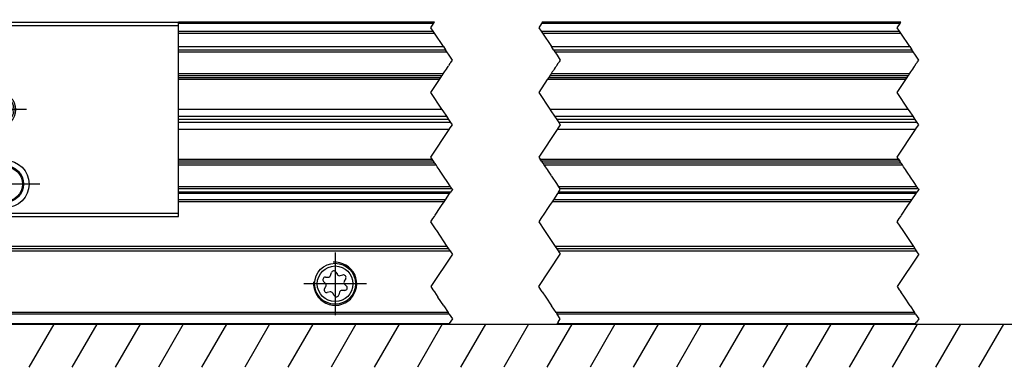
# Model space of a CAD drawing. Header units: millimetres. Extents: x -746 to 1006, y -92 to 517.
# Tile 7 of 59: x -455 to -363, y 205 to 237. Entities that reach past the tile are written whole.
import ezdxf

# ---------------------------------------------------------------- set-up
doc = ezdxf.new("R2010")
doc.units = ezdxf.units.MM
doc.linetypes.add('DOT_CENTER', pattern=[14, 12, -1, 0, -1])
doc.layers.add('1', color=7, linetype='Continuous')

# ---------------------------------------------------------------- blocks, each defined once
blk = doc.blocks.new('REGLA_SV2-620-T__19', base_point=(-529.95, 218.55))
at = {"color": 7, "linetype": 'Continuous'}
for p, q in [((-472.077, 236.55), (-439.95, 236.55)), ((-416.252, 236.55), (-439.95, 236.55)), ((-373.042, 236.55), (-406.252, 236.55)), ((-439.95, 234.008), (-415.224, 234.008)), ((-405.224, 234.008), (-372.014, 234.008)), ((-415.563, 231.583), (-439.95, 231.583)), ((-372.353, 231.583), (-405.563, 231.583)), ((-439.95, 228.5), (-415.551, 228.5)), ((-405.551, 228.5), (-372.342, 228.5)), ((-439.95, 227.838), (-415.11, 227.838)), ((-414.918, 227.55), (-439.95, 227.55)), ((-414.726, 227.262), (-439.95, 227.262)), ((-405.11, 227.838), (-371.901, 227.838)), ((-371.709, 227.55), (-404.918, 227.55)), ((-371.516, 227.262), (-404.726, 227.262)), ((-414.885, 226.6), (-439.95, 226.6)), ((-371.675, 226.6), (-404.885, 226.6)), ((-439.95, 223.517), (-416.23, 223.517)), ((-406.23, 223.517), (-373.02, 223.517)), ((-414.613, 221.092), (-439.95, 221.092)), ((-371.403, 221.092), (-404.613, 221.092))]:
    blk.add_line(p, q, dxfattribs=at)
at = {"color": 3, "linetype": 'Continuous'}
for p, q in [((-416.318, 236.45), (-439.95, 236.45)), ((-373.109, 236.45), (-406.318, 236.45)), ((-439.95, 235.73), (-416.371, 235.73)), ((-439.95, 235.545), (-416.248, 235.545)), ((-406.371, 235.73), (-373.162, 235.73)), ((-406.248, 235.545), (-373.039, 235.545)), ((-439.95, 234.292), (-415.413, 234.292)), ((-439.95, 233.808), (-415.09, 233.808)), ((-405.413, 234.292), (-372.203, 234.292)), ((-405.09, 233.808), (-371.88, 233.808)), ((-415.43, 231.783), (-439.95, 231.783)), ((-372.22, 231.783), (-405.43, 231.783)), ((-439.95, 231.437), (-415.66, 231.437)), ((-415.791, 231.24), (-439.95, 231.24)), ((-372.582, 231.24), (-405.791, 231.24)), ((-405.66, 231.437), (-372.451, 231.437)), ((-439.95, 223.86), (-416.458, 223.86)), ((-416.327, 223.663), (-439.95, 223.663)), ((-406.458, 223.86), (-373.248, 223.86)), ((-373.117, 223.663), (-406.327, 223.663)), ((-439.95, 223.317), (-416.096, 223.317)), ((-406.096, 223.317), (-372.887, 223.317)), ((-414.746, 221.292), (-439.95, 221.292)), ((-414.747, 220.808), (-439.95, 220.808)), ((-371.537, 220.808), (-404.747, 220.808)), ((-371.537, 221.292), (-404.746, 221.292))]:
    blk.add_line(p, q, dxfattribs=at)
at = {"color": 2, "linetype": 'DOT_CENTER'}
for p, q in [((-416.585, 236.05), (-416.318, 236.45)), ((-416.318, 236.45), (-416.252, 236.55)), ((-406.318, 236.45), (-406.585, 236.05)), ((-406.252, 236.55), (-406.318, 236.45)), ((-373.375, 236.05), (-373.109, 236.45)), ((-373.109, 236.45), (-373.042, 236.55)), ((-416.371, 235.73), (-416.585, 236.05)), ((-416.248, 235.545), (-416.371, 235.73)), ((-415.413, 234.292), (-416.248, 235.545)), ((-406.585, 236.05), (-406.371, 235.73)), ((-406.371, 235.73), (-406.248, 235.545)), ((-406.248, 235.545), (-405.413, 234.292)), ((-373.162, 235.73), (-373.375, 236.05)), ((-373.039, 235.545), (-373.162, 235.73)), ((-372.203, 234.292), (-373.039, 235.545)), ((-415.413, 234.292), (-415.224, 234.008)), ((-415.09, 233.808), (-415.224, 234.008)), ((-414.886, 233.501), (-415.09, 233.808)), ((-405.224, 234.008), (-405.413, 234.292)), ((-405.224, 234.008), (-405.09, 233.808)), ((-405.09, 233.808), (-404.886, 233.501)), ((-372.203, 234.292), (-372.014, 234.008)), ((-371.88, 233.808), (-372.014, 234.008)), ((-371.676, 233.501), (-371.88, 233.808)), ((-414.808, 232.715), (-414.933, 232.528)), ((-414.585, 233.05), (-414.886, 233.501)), ((-414.729, 232.834), (-414.808, 232.715)), ((-414.729, 232.834), (-414.585, 233.05)), ((-404.808, 232.715), (-404.933, 232.528)), ((-404.886, 233.501), (-404.585, 233.05)), ((-404.752, 232.8), (-404.808, 232.715)), ((-404.729, 232.834), (-404.752, 232.8)), ((-404.705, 232.869), (-404.729, 232.834)), ((-404.585, 233.05), (-404.705, 232.869)), ((-371.723, 232.528), (-371.598, 232.715)), ((-371.375, 233.05), (-371.676, 233.501)), ((-371.598, 232.715), (-371.542, 232.8)), ((-371.542, 232.8), (-371.519, 232.834)), ((-371.519, 232.834), (-371.496, 232.869)), ((-371.496, 232.869), (-371.375, 233.05)), ((-415.514, 231.656), (-415.43, 231.783)), ((-415.43, 231.783), (-415.32, 231.947)), ((-415.32, 231.947), (-415.223, 232.092)), ((-415.223, 232.092), (-415.144, 232.212)), ((-415.144, 232.212), (-415.051, 232.351)), ((-415.051, 232.351), (-414.98, 232.457)), ((-414.98, 232.457), (-414.933, 232.528)), ((-405.43, 231.783), (-405.514, 231.656)), ((-405.324, 231.941), (-405.43, 231.783)), ((-405.223, 232.092), (-405.324, 231.941)), ((-405.144, 232.212), (-405.223, 232.092)), ((-405.049, 232.354), (-405.144, 232.212)), ((-404.98, 232.457), (-405.049, 232.354)), ((-404.933, 232.528), (-404.98, 232.457)), ((-372.305, 231.656), (-372.22, 231.783)), ((-372.22, 231.783), (-372.114, 231.941)), ((-372.114, 231.941), (-372.014, 232.092)), ((-372.014, 232.092), (-371.934, 232.212)), ((-371.934, 232.212), (-371.839, 232.354)), ((-371.839, 232.354), (-371.77, 232.457)), ((-371.77, 232.457), (-371.723, 232.528)), ((-416.585, 230.05), (-415.791, 231.24)), ((-415.791, 231.24), (-415.66, 231.437)), ((-415.66, 231.437), (-415.563, 231.583)), ((-415.563, 231.583), (-415.514, 231.656)), ((-405.791, 231.24), (-406.585, 230.05)), ((-405.66, 231.437), (-405.791, 231.24)), ((-405.563, 231.583), (-405.66, 231.437)), ((-405.514, 231.656), (-405.563, 231.583)), ((-373.375, 230.05), (-372.582, 231.24)), ((-372.582, 231.24), (-372.451, 231.437)), ((-372.451, 231.437), (-372.353, 231.583)), ((-372.353, 231.583), (-372.305, 231.656)), ((-415.551, 228.5), (-416.585, 230.05)), ((-406.585, 230.05), (-405.551, 228.5)), ((-372.342, 228.5), (-373.375, 230.05)), ((-415.452, 228.351), (-415.551, 228.5)), ((-415.11, 227.838), (-415.452, 228.351)), ((-405.551, 228.5), (-405.452, 228.351)), ((-405.452, 228.351), (-405.11, 227.838)), ((-372.243, 228.351), (-372.342, 228.5)), ((-371.901, 227.838), (-372.243, 228.351)), ((-414.918, 227.55), (-415.11, 227.838)), ((-414.726, 227.262), (-414.918, 227.55)), ((-414.585, 227.05), (-414.726, 227.262)), ((-405.11, 227.838), (-404.918, 227.55)), ((-404.918, 227.55), (-404.726, 227.262)), ((-404.726, 227.262), (-404.585, 227.05)), ((-371.709, 227.55), (-371.901, 227.838)), ((-371.516, 227.262), (-371.709, 227.55)), ((-371.375, 227.05), (-371.516, 227.262)), ((-416.585, 224.05), (-414.885, 226.6)), ((-414.885, 226.6), (-414.786, 226.749)), ((-414.786, 226.749), (-414.585, 227.05)), ((-404.885, 226.6), (-406.585, 224.05)), ((-404.786, 226.749), (-404.885, 226.6)), ((-404.585, 227.05), (-404.786, 226.749)), ((-373.375, 224.05), (-371.675, 226.6)), ((-371.675, 226.6), (-371.576, 226.749)), ((-371.576, 226.749), (-371.375, 227.05)), ((-416.458, 223.86), (-416.585, 224.05)), ((-416.327, 223.663), (-416.458, 223.86)), ((-416.23, 223.517), (-416.327, 223.663)), ((-416.181, 223.444), (-416.23, 223.517)), ((-406.585, 224.05), (-406.458, 223.86)), ((-406.327, 223.663), (-406.458, 223.86)), ((-406.327, 223.663), (-406.23, 223.517)), ((-406.23, 223.517), (-406.181, 223.444)), ((-373.248, 223.86), (-373.375, 224.05)), ((-373.248, 223.86), (-373.117, 223.663)), ((-373.02, 223.517), (-373.117, 223.663)), ((-372.971, 223.444), (-373.02, 223.517)), ((-416.096, 223.317), (-416.181, 223.444)), ((-415.991, 223.159), (-416.096, 223.317)), ((-415.89, 223.008), (-415.991, 223.159)), ((-415.81, 222.888), (-415.89, 223.008)), ((-415.716, 222.746), (-415.81, 222.888)), ((-415.475, 222.385), (-415.716, 222.746)), ((-406.181, 223.444), (-406.096, 223.317)), ((-406.096, 223.317), (-405.987, 223.153)), ((-405.987, 223.153), (-405.89, 223.008)), ((-405.89, 223.008), (-405.81, 222.888)), ((-405.81, 222.888), (-405.718, 222.749)), ((-405.718, 222.749), (-405.647, 222.643)), ((-405.647, 222.643), (-405.6, 222.572)), ((-372.887, 223.317), (-372.971, 223.444)), ((-372.777, 223.153), (-372.887, 223.317)), ((-372.68, 223.008), (-372.777, 223.153)), ((-372.601, 222.888), (-372.68, 223.008)), ((-372.508, 222.749), (-372.601, 222.888)), ((-372.437, 222.643), (-372.508, 222.749)), ((-372.39, 222.572), (-372.437, 222.643)), ((-414.951, 221.599), (-415.475, 222.385)), ((-405.6, 222.572), (-405.475, 222.385)), ((-405.418, 222.3), (-405.475, 222.385)), ((-405.418, 222.3), (-405.395, 222.266)), ((-405.395, 222.266), (-404.951, 221.599)), ((-372.265, 222.385), (-372.39, 222.572)), ((-372.265, 222.385), (-372.208, 222.3)), ((-372.186, 222.266), (-372.208, 222.3)), ((-371.741, 221.599), (-372.186, 222.266)), ((-414.746, 221.292), (-414.951, 221.599)), ((-414.824, 220.691), (-414.747, 220.808)), ((-414.585, 221.05), (-414.747, 220.808)), ((-414.613, 221.092), (-414.746, 221.292)), ((-414.613, 221.092), (-414.585, 221.05)), ((-404.951, 221.599), (-404.746, 221.292)), ((-404.747, 220.808), (-404.824, 220.691)), ((-404.747, 220.808), (-404.585, 221.05)), ((-404.746, 221.292), (-404.613, 221.092)), ((-404.585, 221.05), (-404.613, 221.092)), ((-371.537, 221.292), (-371.741, 221.599)), ((-371.614, 220.691), (-371.537, 220.808)), ((-371.403, 221.092), (-371.537, 221.292)), ((-371.375, 221.05), (-371.537, 220.808)), ((-371.403, 221.092), (-371.375, 221.05)), ((-415.582, 219.555), (-415.348, 219.905)), ((-415.348, 219.905), (-415.227, 220.087)), ((-415.227, 220.087), (-414.836, 220.674)), ((-414.836, 220.674), (-414.824, 220.691)), ((-405.348, 219.905), (-405.582, 219.555)), ((-405.227, 220.087), (-405.348, 219.905)), ((-404.836, 220.674), (-405.227, 220.087)), ((-404.824, 220.691), (-404.836, 220.674)), ((-372.372, 219.555), (-372.139, 219.905)), ((-372.139, 219.905), (-372.017, 220.087)), ((-372.017, 220.087), (-371.626, 220.674)), ((-371.626, 220.674), (-371.614, 220.691)), ((-416.185, 218.65), (-415.705, 219.37)), ((-415.705, 219.37), (-415.582, 219.555)), ((-405.705, 219.37), (-406.118, 218.75)), ((-405.582, 219.555), (-405.705, 219.37)), ((-372.909, 218.75), (-372.495, 219.37)), ((-372.495, 219.37), (-372.372, 219.555)), ((-406.185, 218.65), (-406.252, 218.55)), ((-406.118, 218.75), (-406.185, 218.65)), ((-373.042, 218.55), (-372.975, 218.65)), ((-372.975, 218.65), (-372.909, 218.75))]:
    blk.add_line(p, q, dxfattribs=at)
blk = doc.blocks.new('SOPORTE_SV2-T__20', base_point=(-532.95, 208.55))
at = {"color": 7, "linetype": 'Continuous'}
for p, q in [((-414.824, 220.691), (-439.95, 220.691)), ((-371.614, 220.691), (-404.824, 220.691)), ((-472.077, 218.55), (-439.95, 218.55)), ((-414.918, 215.55), (-532.95, 215.55)), ((-371.709, 215.55), (-404.918, 215.55)), ((-426.354, 212.911), (-426.09, 212.914)), ((-425.869, 213.081), (-425.796, 213.334)), ((-425.372, 213.387), (-425.243, 213.164)), ((-424.987, 213.055), (-424.726, 213.117)), ((-424.469, 212.777), (-424.598, 212.548)), ((-426.336, 212.328), (-426.519, 212.517)), ((-426.431, 211.823), (-426.302, 212.052)), ((-424.546, 211.689), (-424.81, 211.686)), ((-424.564, 212.272), (-424.381, 212.083)), ((-425.917, 211.546), (-426.173, 211.483)), ((-425.527, 211.212), (-425.661, 211.439)), ((-425.031, 211.518), (-425.104, 211.266)), ((-414.918, 208.55), (-532.95, 208.55)), ((-371.709, 208.55), (-404.918, 208.55))]:
    blk.add_line(p, q, dxfattribs=at)
at = {"color": 3, "linetype": 'Continuous'}
for p, q in [((-414.836, 220.674), (-439.95, 220.674)), ((-415.227, 220.087), (-439.95, 220.087)), ((-415.348, 219.905), (-439.95, 219.905)), ((-372.139, 219.905), (-405.348, 219.905)), ((-372.017, 220.087), (-405.227, 220.087)), ((-371.626, 220.674), (-404.836, 220.674)), ((-415.052, 215.75), (-532.95, 215.75)), ((-532.95, 215.35), (-414.785, 215.35)), ((-371.842, 215.75), (-405.052, 215.75)), ((-404.785, 215.35), (-371.575, 215.35)), ((-414.973, 209.633), (-532.95, 209.633)), ((-414.879, 209.491), (-532.95, 209.491)), ((-371.764, 209.633), (-404.973, 209.633)), ((-371.669, 209.491), (-404.879, 209.491)), ((-532.95, 208.609), (-414.879, 208.609)), ((-404.879, 208.609), (-371.669, 208.609))]:
    blk.add_line(p, q, dxfattribs=at)
at = {"color": 2, "linetype": 'DOT_CENTER'}
for p, q in [((-415.582, 219.555), (-415.348, 219.905)), ((-415.348, 219.905), (-415.227, 220.087)), ((-415.227, 220.087), (-414.836, 220.674)), ((-414.836, 220.674), (-414.824, 220.691)), ((-405.348, 219.905), (-405.582, 219.555)), ((-405.227, 220.087), (-405.348, 219.905)), ((-404.836, 220.674), (-405.227, 220.087)), ((-404.824, 220.691), (-404.836, 220.674)), ((-372.372, 219.555), (-372.139, 219.905)), ((-372.139, 219.905), (-372.017, 220.087)), ((-372.017, 220.087), (-371.626, 220.674)), ((-371.626, 220.674), (-371.614, 220.691)), ((-416.185, 218.65), (-415.705, 219.37)), ((-415.705, 219.37), (-415.582, 219.555)), ((-405.705, 219.37), (-406.118, 218.75)), ((-405.582, 219.555), (-405.705, 219.37)), ((-372.909, 218.75), (-372.495, 219.37)), ((-372.495, 219.37), (-372.372, 219.555)), ((-416.585, 218.05), (-416.385, 218.35)), ((-416.085, 217.3), (-416.585, 218.05)), ((-416.385, 218.35), (-416.252, 218.55)), ((-416.252, 218.55), (-416.185, 218.65)), ((-406.385, 218.35), (-406.585, 218.05)), ((-406.585, 218.05), (-406.037, 217.228)), ((-406.252, 218.55), (-406.385, 218.35)), ((-406.185, 218.65), (-406.252, 218.55)), ((-406.118, 218.75), (-406.185, 218.65)), ((-373.375, 218.05), (-373.175, 218.35)), ((-372.827, 217.228), (-373.375, 218.05)), ((-373.175, 218.35), (-373.042, 218.55)), ((-373.042, 218.55), (-372.975, 218.65)), ((-372.975, 218.65), (-372.909, 218.75)), ((-416.037, 217.228), (-416.085, 217.3)), ((-415.052, 215.75), (-416.037, 217.228)), ((-406.037, 217.228), (-405.052, 215.75)), ((-371.842, 215.75), (-372.827, 217.228)), ((-414.918, 215.55), (-415.052, 215.75)), ((-414.785, 215.35), (-414.918, 215.55)), ((-414.785, 215.35), (-414.686, 215.202)), ((-405.052, 215.75), (-404.918, 215.55)), ((-404.918, 215.55), (-404.785, 215.35)), ((-404.785, 215.35), (-404.686, 215.202)), ((-371.709, 215.55), (-371.842, 215.75)), ((-371.575, 215.35), (-371.709, 215.55)), ((-371.477, 215.202), (-371.575, 215.35)), ((-414.585, 215.05), (-416.585, 212.05)), ((-414.686, 215.202), (-414.601, 215.074)), ((-414.601, 215.074), (-414.585, 215.05)), ((-406.585, 212.05), (-404.585, 215.05)), ((-404.686, 215.202), (-404.601, 215.074)), ((-404.585, 215.05), (-404.601, 215.074)), ((-371.375, 215.05), (-373.375, 212.05)), ((-371.391, 215.074), (-371.477, 215.202)), ((-371.391, 215.074), (-371.375, 215.05)), ((-416.585, 212.05), (-416.385, 211.75)), ((-416.385, 211.75), (-416.252, 211.55)), ((-406.385, 211.75), (-406.585, 212.05)), ((-406.252, 211.55), (-406.385, 211.75)), ((-373.375, 212.05), (-373.175, 211.75)), ((-373.175, 211.75), (-373.042, 211.55)), ((-416.252, 211.55), (-415.918, 211.05)), ((-415.385, 210.25), (-415.918, 211.05)), ((-406.252, 211.55), (-405.918, 211.05)), ((-405.918, 211.05), (-405.385, 210.25)), ((-372.709, 211.05), (-373.042, 211.55)), ((-372.175, 210.25), (-372.709, 211.05)), ((-415.385, 210.25), (-414.973, 209.633)), ((-404.973, 209.633), (-405.385, 210.25)), ((-372.175, 210.25), (-371.764, 209.633)), ((-414.879, 209.491), (-414.973, 209.633)), ((-414.879, 209.491), (-414.585, 209.05)), ((-414.585, 209.05), (-414.879, 208.609)), ((-404.973, 209.633), (-404.879, 209.491)), ((-404.585, 209.05), (-404.879, 209.491)), ((-404.785, 208.75), (-404.585, 209.05)), ((-371.669, 209.491), (-371.764, 209.633)), ((-371.669, 209.491), (-371.375, 209.05)), ((-371.375, 209.05), (-371.575, 208.75)), ((-414.918, 208.55), (-414.879, 208.609)), ((-404.879, 208.609), (-404.918, 208.55)), ((-404.785, 208.75), (-404.879, 208.609)), ((-371.709, 208.55), (-371.669, 208.609)), ((-371.669, 208.609), (-371.575, 208.75))]:
    blk.add_line(p, q, dxfattribs=at)
at = {"color": 7, "linetype": 'Continuous'}
for radius in [1.9, 1.65]:
    blk.add_circle((-425.45, 212.3), radius, dxfattribs=at)
for centre, start, end in [((-425.573, 213.27), 30.15195, 163.87162), ((-426.351, 212.678), 90.56562, 223.87162), ((-426.093, 213.146), 270.56562, 343.87162), ((-425.042, 213.281), 210.15195, 283.45795), ((-424.672, 212.891), 330.56562, 103.45795), ((-426.228, 211.709), 150.56562, 283.87162), ((-426.504, 212.166), 330.56562, 43.87162), ((-424.807, 211.454), 90.56562, 163.87062), ((-424.396, 212.434), 150.56562, 223.87162), ((-424.549, 211.922), 270.56562, 43.87162), ((-425.861, 211.32), 30.56562, 103.87162), ((-425.327, 211.33), 210.56562, 343.87062)]:
    blk.add_arc(centre, 0.233, start, end, dxfattribs=at)
at = {"layer": '1', "color": 2, "linetype": 'DOT_CENTER'}
for p, q in [((-425.45, 215.2), (-425.45, 209.4)), ((-422.55, 212.3), (-428.35, 212.3))]:
    blk.add_line(p, q, dxfattribs=at)
at = {"layer": '1', "color": 30, "linetype": 'Continuous'}
blk.add_arc((-425.45, 212.3), 2, 175, 95, dxfattribs=at)
blk = doc.blocks.new('CABEZA_ROSCADA_REGLA_SV2-T__21', base_point=(-532.95, 218.55))
at = {"color": 7, "linetype": 'Continuous'}
for p, q in [((-532.95, 236.55), (-532.95, 236.25)), ((-529.95, 236.55), (-532.95, 236.55)), ((-511.823, 236.55), (-529.95, 236.55)), ((-511.65, 236.25), (-511.823, 236.55)), ((-472.077, 236.55), (-472.25, 236.25)), ((-472.077, 236.55), (-439.95, 236.55)), ((-439.95, 236.25), (-439.95, 236.55)), ((-532.95, 236.25), (-532.95, 218.85)), ((-511.65, 236.25), (-532.95, 236.25)), ((-472.25, 236.25), (-511.65, 236.25)), ((-472.25, 236.25), (-439.95, 236.25)), ((-439.95, 218.85), (-439.95, 236.25)), ((-520.3, 219.75), (-520.3, 235.35)), ((-520.3, 235.35), (-465.25, 235.35)), ((-520.125, 219.9), (-520.125, 235.2)), ((-465.425, 235.2), (-520.125, 235.2)), ((-465.425, 235.2), (-465.425, 219.9)), ((-465.25, 219.75), (-465.25, 235.35)), ((-456.65, 229.316), (-457.4, 228.883)), ((-455.9, 228.883), (-456.65, 229.316)), ((-457.4, 228.883), (-457.4, 228.017)), ((-455.9, 228.017), (-455.9, 228.883)), ((-457.4, 228.017), (-456.65, 227.584)), ((-456.65, 227.584), (-455.9, 228.017)), ((-520.125, 219.9), (-517.95, 219.905)), ((-517.95, 219.905), (-465.425, 219.9)), ((-465.25, 219.75), (-520.3, 219.75)), ((-532.95, 218.85), (-511.65, 218.85)), ((-532.95, 218.85), (-532.95, 218.55)), ((-532.95, 218.55), (-517.95, 218.55)), ((-517.95, 218.55), (-511.823, 218.55)), ((-511.823, 218.55), (-511.65, 218.85)), ((-511.65, 218.85), (-472.25, 218.85)), ((-472.25, 218.85), (-439.95, 218.85)), ((-472.25, 218.85), (-472.077, 218.55)), ((-472.077, 218.55), (-439.95, 218.55)), ((-439.95, 218.55), (-439.95, 218.85))]:
    blk.add_line(p, q, dxfattribs=at)
for centre, radius in [((-530.003, 233.55), 2.244), ((-530.003, 233.55), 1.738), ((-530.003, 233.55), 1.625), ((-516.6, 232.15), 2.4), ((-516.6, 232.15), 2.35), ((-468.95, 232.15), 2.4), ((-468.95, 232.15), 2.35), ((-456.65, 228.45), 1.6), ((-456.65, 228.45), 1.425), ((-456.65, 228.45), 1.25), ((-516.6, 222.95), 2.4), ((-468.95, 222.95), 2.4), ((-516.6, 222.95), 2.35), ((-468.95, 222.95), 2.35), ((-456.003, 221.55), 2.201), ((-456.003, 221.55), 1.696), ((-456.003, 221.55), 1.6)]:
    blk.add_circle(centre, radius, dxfattribs=at)
for centre, start, end in [((-517.634, 234.646), 271.43231, 313.56769), ((-515.566, 234.646), 226.43231, 268.56769), ((-469.984, 234.646), 271.43231, 313.56769), ((-467.916, 234.646), 226.43231, 268.56769), ((-519.096, 233.184), 316.43231, 358.56769), ((-514.104, 233.184), 181.43231, 223.56769), ((-471.446, 233.184), 316.43231, 358.56769), ((-466.454, 233.184), 181.43231, 223.56769), ((-519.096, 231.116), 1.43231, 43.56769), ((-514.104, 231.116), 136.43231, 178.56769), ((-471.446, 231.116), 1.43231, 43.56769), ((-466.454, 231.116), 136.43231, 178.56769), ((-517.634, 229.654), 46.43231, 88.56769), ((-515.566, 229.654), 91.43231, 133.56769), ((-469.984, 229.654), 46.43231, 88.56769), ((-467.916, 229.654), 91.43231, 133.56769), ((-519.096, 223.984), 316.43231, 358.56769), ((-517.634, 225.446), 271.43231, 313.56769), ((-515.566, 225.446), 226.43231, 268.56769), ((-514.104, 223.984), 181.43231, 223.56769), ((-471.446, 223.984), 316.43231, 358.56769), ((-469.984, 225.446), 271.43231, 313.56769), ((-467.916, 225.446), 226.43231, 268.56769), ((-466.454, 223.984), 181.43231, 223.56769), ((-519.096, 221.916), 1.43231, 43.56769), ((-514.104, 221.916), 136.43231, 178.56769), ((-471.446, 221.916), 1.43231, 43.56769), ((-466.454, 221.916), 136.43231, 178.56769), ((-517.634, 220.454), 46.43231, 88.56769), ((-515.566, 220.454), 91.43231, 133.56769), ((-469.984, 220.454), 46.43231, 88.56769), ((-467.916, 220.454), 91.43231, 133.56769)]:
    blk.add_arc(centre, 1.5, start, end, dxfattribs=at)
at = {"layer": '1', "color": 2, "linetype": 'DOT_CENTER'}
for p, q in [((-530.003, 236.794), (-530.003, 230.306)), ((-516.6, 235.55), (-516.6, 228.75)), ((-468.95, 235.55), (-468.95, 228.75)), ((-526.759, 233.55), (-533.247, 233.55)), ((-513.2, 232.15), (-520, 232.15)), ((-465.55, 232.15), (-472.35, 232.15)), ((-456.65, 231.05), (-456.65, 225.85)), ((-454.05, 228.45), (-459.25, 228.45)), ((-516.6, 226.35), (-516.6, 219.55)), ((-468.95, 226.35), (-468.95, 219.55)), ((-456.003, 224.751), (-456.003, 218.349)), ((-513.2, 222.95), (-520, 222.95)), ((-465.55, 222.95), (-472.35, 222.95)), ((-452.802, 221.55), (-459.204, 221.55))]:
    blk.add_line(p, q, dxfattribs=at)
blk = doc.blocks.new('REGLA_SV2-620-T__22', base_point=(-532.95, 208.55))
for name, p in [('CABEZA_ROSCADA_REGLA_SV2-T__21', (-532.95, 218.55)), ('REGLA_SV2-620-T__19', (-529.95, 218.55)), ('SOPORTE_SV2-T__20', (-532.95, 208.55))]:
    blk.add_blockref(name, p)
blk = doc.blocks.new('Bottom2', base_point=(-445.45, 222.55))
at = {"layer": '1', "color": 2, "linetype": 'Continuous'}
for p, q in [((-571.519, 208.55), (-314.969, 208.55)), ((-451.519, 208.55), (-453.828, 204.55)), ((-447.519, 208.55), (-449.828, 204.55)), ((-443.519, 208.55), (-445.828, 204.55)), ((-439.519, 208.55), (-441.828, 204.55)), ((-435.519, 208.55), (-437.828, 204.55)), ((-431.519, 208.55), (-433.828, 204.55)), ((-427.519, 208.55), (-429.828, 204.55)), ((-423.519, 208.55), (-425.828, 204.55)), ((-419.519, 208.55), (-421.828, 204.55)), ((-415.519, 208.55), (-417.828, 204.55)), ((-411.519, 208.55), (-413.828, 204.55)), ((-407.519, 208.55), (-409.828, 204.55)), ((-403.519, 208.55), (-405.828, 204.55)), ((-399.519, 208.55), (-401.828, 204.55)), ((-395.519, 208.55), (-397.828, 204.55)), ((-391.519, 208.55), (-393.828, 204.55)), ((-387.519, 208.55), (-389.828, 204.55)), ((-383.519, 208.55), (-385.828, 204.55)), ((-379.519, 208.55), (-381.828, 204.55)), ((-375.519, 208.55), (-377.828, 204.55)), ((-371.519, 208.55), (-373.828, 204.55)), ((-367.519, 208.55), (-369.828, 204.55)), ((-363.519, 208.55), (-365.828, 204.55))]:
    blk.add_line(p, q, dxfattribs=at)
blk.add_blockref('REGLA_SV2-620-T__22', (-532.95, 208.55))

msp = doc.modelspace()

# ---------------------------------------------------------------- block references
msp.add_blockref('Bottom2', (-445.45, 222.55))

doc.saveas('drawing.dxf')
